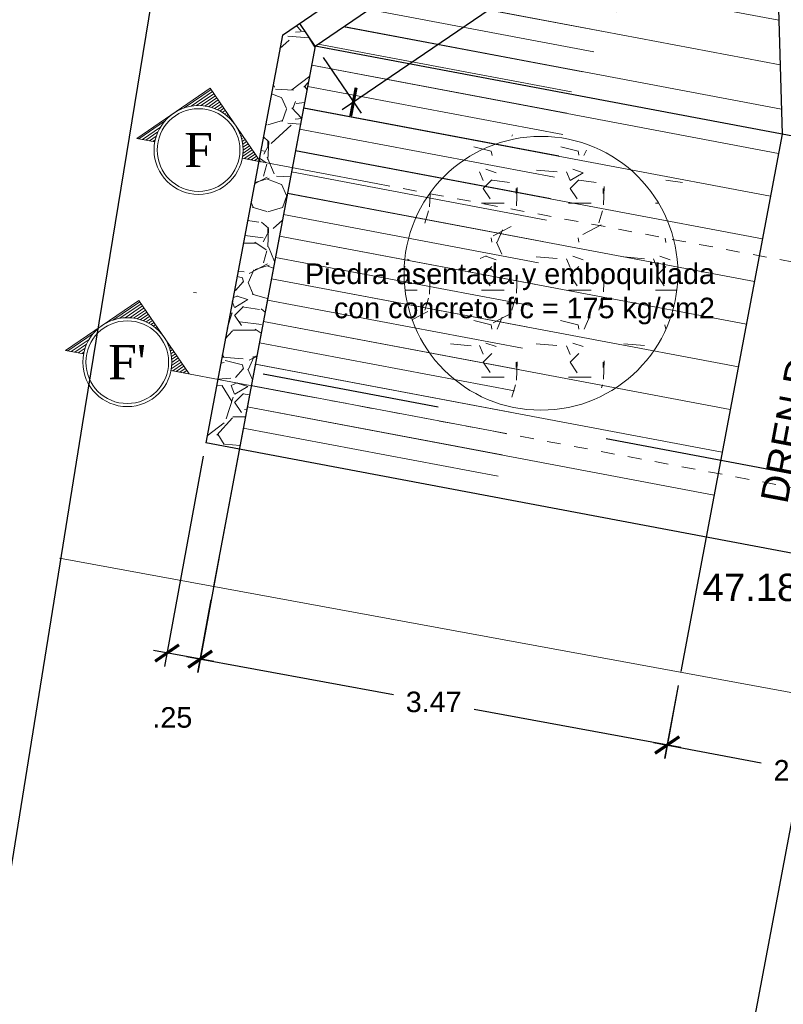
# Model space of a CAD drawing. Header units: metres. Extents: x 618946 to 619227, y 9266339 to 9266818.
# Tile 10 of 36: x 618981.59 to 618987.16, y 9266773.25 to 9266780.44. Entities that reach past the tile are written whole.
import ezdxf
from ezdxf.enums import TextEntityAlignment as Align

# ---------------------------------------------------------------- set-up
doc = ezdxf.new("R2010")
doc.units = ezdxf.units.M
doc.header["$PDMODE"] = 34
doc.linetypes.add('ACAD_ISO04W100', pattern=[30, 24, -3, 0, -3])
doc.linetypes.add('DASHED2', pattern=[0.375, 0.25, -0.125])
for name, color, linetype, lineweight in [('Alineamiento', 10, 'Continuous', 50), ('DIM', 8, 'Continuous', 9), ('EST', 5, 'Continuous', 35), ('HASH', 21, 'Continuous', 5), ('HATCH', 21, 'Continuous', 5)]:
    doc.layers.add(name, color=color, linetype=linetype, lineweight=lineweight)
doc.layers.add('CORTE', color=7, linetype='ACAD_ISO04W100', lineweight=15, true_color=0xf00000)
doc.styles.add('COTA', font='times.ttf')
doc.styles.get("Standard").update_dxf_attribs({"font": 'arial.ttf'})
doc.dimstyles.new('ESC-100', dxfattribs={"dimscale": 0.1, "dimtxt": 1.5, "dimasz": 1.5, "dimexe": 1, "dimexo": 1, "dimgap": 1, "dimtad": 1, "dimtih": 1, "dimtoh": 1, "dimzin": 4, "dimdsep": 46, "dimtxsty": 'Standard', "dimblk": 'ARCHTICK', "dimcen": 2.5, "dimdle": 1, "dimclrd": 256, "dimclre": 256, "dimclrt": 7, "dimaunit": 1, "dimadec": 3, "dimazin": 0, "dimtfac": 1, "dimtmove": 2, "dimatfit": 3, "dimldrblk": 'CLOSEDBLANK', "dimfxl": 1.25, "dimarcsym": 0})
pattern_1 = [(169.318285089, (0.03579, 0.18974), (-0.0294247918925, -0.1559991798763), [])]
pattern_2 = [(228.0127875, (0.4572, 0.635), (-5.08000000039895, -5.71499999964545), [0.08543036, -8.45762090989]), (184.969741, (0.40005, 0.5715), (7.61999999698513, 0.63500003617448), [0.14660118, -14.51351222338]), (132.5104471, (0.254, 0.5588), (6.35000000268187, -6.98499999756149), [0.10337038, -10.233680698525]), (267.273689, (0.00635, 0.40005), (0.63500000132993, 12.69999999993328), [0.13350113, -13.216609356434]), (292.83365418, (0, 0.2667), (-3.17500000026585, 7.619999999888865), [0.130908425, -12.959951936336]), (357.273689, (0.0508, 0.14605), (-12.69999999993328, 0.63500000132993), [0.13350113, -13.216609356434]), (37.69424047, (0.18415, 0.1397), (-8.254999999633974, -6.350000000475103), [0.176548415, -17.47827882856]), (72.25532837, (0.32385, 0.24765), (4.445000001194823, 13.96999999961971), [0.16667988, -16.501314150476]), (121.42956562, (0.37465, 0.4064), (-5.08000000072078, 8.254999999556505), [0.13395325, -13.26138642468]), (175.2363583, (0.3048, 0.5207), (6.98499999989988, -0.6350000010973), [0.15292832, -7.4934842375]), (222.3974378, (0.1524, 0.5334), (-7.619999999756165, -6.985000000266), [0.19776948, -19.579193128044]), (138.81407483, (0.635, 0.3937), (-4.44499999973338, 3.8100000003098), [0.067501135, -6.682641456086]), (171.4692344, (0.5842, 0.43815), (8.255000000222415, -1.26999999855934), [0.128420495, -12.71365974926]), (225, (0.4572, 0.4572), (-9e-17, -0.635), [0.089802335, -0.808223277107]), (203.19859051, (0.41275, 0.5334), (3.1750000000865, 1.2699999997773), [0.04836033, -4.787655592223]), (291.80140949, (0.3683, 0.51435), (-0.6350000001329, 1.9049999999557), [0.068391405, -3.3511882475]), (30.96375653, (0.3937, 0.45085), (1.9050000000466, 1.2699999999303), [0.111079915, -3.591574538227]), (161.56505118, (0.48895, 0.508), (1.270000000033, -0.6349999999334), [0.080321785, -1.927724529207]), (16.389540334, (0, 0.51435), (6.35000000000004, 1.90500000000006), [0.112522, -11.139706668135]), (70.34617594, (0.10795, 0.5461), (-2.54000000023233, -6.9849999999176), [0.094399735, -9.34555391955]), (293.19859051, (0.48895, 0.635), (-1.2699999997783, 3.1750000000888), [0.096720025, -4.739295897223]), (343.61045967, (0.52705, 0.5461), (-6.35000000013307, 1.90499999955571), [0.112522, -11.139706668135]), (339.44395478, (0, 0.12065), (-3.17499999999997, 1.27000000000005), [0.1085088, -5.316933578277]), (294.7751406, (0.1016, 0.08255), (-3.17500000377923, 6.98499999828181), [0.09091803, -9.00089834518]), (66.80140949, (0.4953, 0), (1.2699999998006, 3.1750000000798), [0.096720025, -4.739295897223]), (17.35402464, (0.5334, 0.0889), (-8.25499999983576, -2.54000000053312), [0.106445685, -10.53809399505]), (69.44395478, (0.18415, 0), (-1.2700000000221, -3.17499999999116), [0.0542544, -5.371187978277]), (101.309932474, (0.4572, 0), (-0.6350000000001, 2.5400000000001), [0.03237865, -3.20549874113]), (165.963756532, (0.45085, 0.03175), (1.905, -0.635), [0.130908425, -2.487263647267]), (186.00900596, (0.32385, 0.0635), (6.34999999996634, 0.63500000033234), [0.12131675, -12.010341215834]), (303.69006753, (0.3937, 0.3937), (-0.6350000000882, 1.269999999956), [0.09158097, -2.19794408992]), (353.15722659, (0.4445, 0.3175), (10.79500000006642, -1.26999999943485), [0.15988919, -15.829002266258]), (60.9453959, (0.60325, 0.29845), (-2.54000000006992, -4.44499999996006), [0.06537706, -6.472348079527]), (90, (0.635, 0.3556), (-0.635, 0.635), [0.0381, -0.5969]), (120.25643716, (0.31115, 0.08255), (2.5399999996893, -4.44500000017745), [0.08821674, -8.7334851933]), (48.0127875, (0.2667, 0.15875), (5.08000000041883, 5.71499999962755), [0.17086072, -8.37219054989]), (0, (0.381, 0.28575), (0.635, 0.635), [0.1651, -0.4699]), (325.3048465, (0.5461, 0.28575), (6.35000000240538, -4.44499999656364), [0.10040239, -9.939829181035]), (254.0546041, (0.62865, 0.2286), (-0.6349999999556, -2.5400000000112), [0.09245727, -4.530412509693]), (207.64597536, (0.60325, 0.1397), (-12.06500000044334, -6.34999999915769), [0.150536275, -14.903116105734]), (175.42607874, (0.4699, 0.06985), (-8.25499999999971, 0.63499999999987), [0.159257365, -15.76646161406])]

# ---------------------------------------------------------------- blocks, each defined once
blk = doc.blocks.new('_ArchTick')
at = {"color": 0, "linetype": 'ByBlock', "const_width": 0.15}
blk.add_lwpolyline([(-0.5, -0.5), (0.5, 0.5)], dxfattribs=at)
blk = doc.blocks.new('*D52')
at = {"layer": 'Defpoints', "color": 0, "transparency": 16777216}
for p in [(618983.0023, 9266776.3022), (618986.4153, 9266775.6756), (618986.3177, 9266775.1442)]:
    blk.add_point(p, dxfattribs=at)
at = {"layer": 'DIM', "lineweight": -2, "transparency": 16777216}
for p, q in [((618982.9842, 9266776.2038), (618982.8867, 9266775.6725)), ((618982.8064, 9266775.7889), (618984.3165, 9266775.5116)), ((618986.3972, 9266775.5772), (618986.2997, 9266775.0458)), ((618986.4161, 9266775.1261), (618984.906, 9266775.4034))]:
    blk.add_line(p, q, dxfattribs=at)
at = {"layer": 'DIM', "lineweight": -2, "transparency": 16777216, "xscale": 0.15, "yscale": 0.15, "zscale": 0.15}
for p, rotation in [((618982.9047, 9266775.7708), 169.5963703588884), ((618986.3177, 9266775.1442), 349.5963703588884)]:
    blk.add_blockref('_ArchTick', p, dxfattribs=dict(at, rotation=rotation))
at = {"layer": 'DIM', "color": 7, "transparency": 16777216, "insert": (618984.6112, 9266775.4575), "char_height": 0.15, "attachment_point": 5}
blk.add_mtext('3.47', dxfattribs=at)
blk = doc.blocks.new('_ClosedBlank')
at = {"color": 0, "linetype": 'ByBlock', "lineweight": -2}
for p, q in [((-1, 0.167), (0, 0)), ((-1, 0.167), (-1, -0.167)), ((0, 0), (-1, -0.167))]:
    blk.add_line(p, q, dxfattribs=at)
blk = doc.blocks.new('*D53')
at = {"layer": 'Defpoints', "color": 0, "transparency": 16777216}
for p in [(618986.4153, 9266775.6756), (618988.3815, 9266775.3092), (618988.2802, 9266774.7722)]:
    blk.add_point(p, dxfattribs=at)
at = {"layer": 'DIM', "lineweight": -2, "transparency": 16777216}
for p, q in [((618986.3968, 9266775.5773), (618986.2963, 9266775.0446)), ((618988.3629, 9266775.2109), (618988.2616, 9266774.6739)), ((618986.2166, 9266775.1614), (618987.0017, 9266775.0133)), ((618988.3784, 9266774.7536), (618987.5933, 9266774.9017))]:
    blk.add_line(p, q, dxfattribs=at)
at = {"layer": 'DIM', "lineweight": -2, "transparency": 16777216, "xscale": 0.15, "yscale": 0.15, "zscale": 0.15}
for p, rotation in [((618986.3148, 9266775.1429), 169.318272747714), ((618988.2802, 9266774.7722), 349.318272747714)]:
    blk.add_blockref('_ArchTick', p, dxfattribs=dict(at, rotation=rotation))
at = {"layer": 'DIM', "color": 7, "transparency": 16777216, "insert": (618987.2975, 9266774.9575), "char_height": 0.15, "attachment_point": 5}
blk.add_mtext('2.00', dxfattribs=at)
blk = doc.blocks.new('*U143')
at = {"layer": 'CORTE', "linetype": 'Continuous', "lineweight": 0}
for p, q in [((-84.761, 3.682), (-88.443, 0)), ((-86.047, 2.264), (-84.695, 3.616)), ((-85.658, 2.445), (-84.59, 3.512)), ((-81.078, 0), (-84.761, 3.682)), ((-85.359, 2.534), (-84.486, 3.408)), ((-85.103, 2.581), (-84.381, 3.303)), ((-84.874, 2.601), (-84.277, 3.199)), ((-84.665, 2.602), (-84.173, 3.094)), ((-84.47, 2.588), (-84.068, 2.99)), ((-84.288, 2.561), (-83.964, 2.885)), ((-84.117, 2.523), (-83.859, 2.781)), ((-83.955, 2.476), (-83.755, 2.677)), ((-83.802, 2.421), (-83.651, 2.572)), ((-83.656, 2.358), (-83.546, 2.468)), ((-83.517, 2.288), (-83.442, 2.363)), ((-83.385, 2.211), (-83.337, 2.259)), ((-83.26, 2.128), (-83.233, 2.154)), ((-83.14, 2.038), (-83.128, 2.05)), ((-83.027, 1.943), (-83.024, 1.946)), ((-82.818, 1.734), (-82.815, 1.737)), ((-88.311, 0), (-87.025, 1.286)), ((-82.723, 1.621), (-82.711, 1.632)), ((-82.633, 1.501), (-82.606, 1.528)), ((-82.55, 1.376), (-82.502, 1.424)), ((-82.473, 1.244), (-82.397, 1.319)), ((-82.403, 1.105), (-82.293, 1.215)), ((-88.102, 0), (-87.205, 0.897)), ((-87.893, 0), (-87.295, 0.598)), ((-82.34, 0.959), (-82.189, 1.11)), ((-82.285, 0.805), (-82.084, 1.006)), ((-82.238, 0.644), (-81.98, 0.901)), ((-82.2, 0.472), (-81.875, 0.797)), ((-82.173, 0.29), (-81.771, 0.693)), ((-82.159, 0.096), (-81.667, 0.588)), ((-87.685, 0), (-87.342, 0.342)), ((-87.476, 0), (-87.362, 0.113)), ((-82.046, 0), (-81.562, 0.484)), ((-81.837, 0), (-81.458, 0.379)), ((-81.628, 0), (-81.353, 0.275)), ((-81.419, 0), (-81.249, 0.171)), ((-88.443, 0), (-87.365, 0)), ((-82.157, 0), (-81.078, 0))]:
    blk.add_line(p, q, dxfattribs=at)
at = {"layer": 'CORTE', "ltscale": 0.01}
blk.add_line((-74.168, 0), (2.472, 0), dxfattribs=at)
at = {"layer": 'CORTE', "linetype": 'Continuous'}
blk.add_line((-74.168, 0), (-82.157, 0), dxfattribs=at)
at = {"layer": 'CORTE', "linetype": 'Continuous', "lineweight": 0}
for radius in [2.604, 2.423]:
    blk.add_circle((-84.761, 0), radius, dxfattribs=at)
at = {"layer": 'CORTE', "linetype": 'Continuous', "style": 'COTA'}
for tag, p in [('CORTE-1', (-84.761, 0)), ('CORTE', (13.065, 0))]:
    blk.add_attdef(tag, text='', height=2, dxfattribs=at).set_placement(p, align=Align.MIDDLE_CENTER)
blk = doc.blocks.new('*D186')
at = {"layer": 'Defpoints', "color": 0, "transparency": 16777216}
for p in [(618982.9459, 9266777.3521, -0.58), (618983.0616, 9266776.6167, -0.58), (618982.6637, 9266775.8151)]:
    blk.add_point(p, dxfattribs=at)
at = {"layer": 'DIM', "lineweight": -2, "transparency": 16777216}
for p, q in [((618982.9279, 9266777.2537), (618982.6457, 9266775.7167)), ((618983.0436, 9266776.5183), (618982.8882, 9266775.6722)), ((618983.0046, 9266775.7525), (618982.5654, 9266775.8331))]:
    blk.add_line(p, q, dxfattribs=at)
at = {"layer": 'DIM', "lineweight": -2, "transparency": 16777216, "xscale": 0.15, "yscale": 0.15, "zscale": 0.15}
for p, rotation in [((618982.6637, 9266775.8151), 169.5963703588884), ((618982.9063, 9266775.7705), 349.5963703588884)]:
    blk.add_blockref('_ArchTick', p, dxfattribs=dict(at, rotation=rotation))
at = {"layer": 'DIM', "color": 7, "transparency": 16777216, "insert": (618982.7026, 9266775.344), "char_height": 0.15, "attachment_point": 5}
blk.add_mtext('.25', dxfattribs=at)
blk = doc.blocks.new('*D235')
at = {"layer": 'Defpoints', "color": 0, "transparency": 16777216}
for p in [(618987.0698, 9266782.5172, -0.58), (618987.3479, 9266782.1098), (618983.7467, 9266780.2489, -0.58)]:
    blk.add_point(p, dxfattribs=at)
at = {"layer": 'DIM', "lineweight": -2, "transparency": 16777216}
for p, q in [((618987.1261, 9266782.4346), (618987.4042, 9266782.0272)), ((618987.4305, 9266782.1661), (618985.9451, 9266781.1522)), ((618983.9423, 9266779.7851), (618985.4277, 9266780.799)), ((618983.8031, 9266780.1663), (618984.0812, 9266779.7589))]:
    blk.add_line(p, q, dxfattribs=at)
at = {"layer": 'DIM', "lineweight": -2, "transparency": 16777216, "xscale": 0.15, "yscale": 0.15, "zscale": 0.15}
for p, rotation in [((618987.3479, 9266782.1098), 34.31761889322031), ((618984.0249, 9266779.8415), 214.3176188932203)]:
    blk.add_blockref('_ArchTick', p, dxfattribs=dict(at, rotation=rotation))
at = {"layer": 'DIM', "color": 7, "transparency": 16777216, "insert": (618985.6864, 9266780.9756), "char_height": 0.15, "attachment_point": 5}
blk.add_mtext('4.02', dxfattribs=at)

msp = doc.modelspace()

# ---------------------------------------------------------------- hatches: boundary and pattern name
at = {"layer": 'HASH'}
h = msp.add_hatch(dxfattribs=at)
h.set_pattern_fill('GRAVEL', color=256, scale=0.025)
h.set_pattern_definition(pattern_2)
h.paths.add_polyline_path([(618988.2643, 9266779.4204, -1), (618988.0143, 9266779.4204, -1)], flags=16)
h.paths.add_polyline_path([(618988.2578, 9266779.4204, -1), (618988.0208, 9266779.4204, -1)], flags=0)
h.paths.add_polyline_path([(618988.2018, 9266779.4204, -1), (618988.0768, 9266779.4204, -1)], flags=0)
h.paths.add_polyline_path([(618987.9966, 9266778.6981), (618988.1387, 9266778.1986), (618987.9865, 9266778.2273), (618987.8588, 9266777.5499), (618987.7066, 9266777.5786), (618987.8344, 9266778.256), (618987.6822, 9266778.2847)], flags=16)
h.paths.add_polyline_path([(618987.7555, 9266782.6308), (618988.1218, 9266782.6308), (618988.1218, 9266782.9399), (618987.7555, 9266782.9399)], flags=24)
h.paths.add_polyline_path([(618987.812, 9266782.9297), (618988.1783, 9266782.9297), (618988.1783, 9266783.2388), (618987.812, 9266783.2388)], flags=9)
h.paths.add_polyline_path([(618987.7443, 9266782.4123), (618988.1106, 9266782.4123), (618988.1106, 9266782.7214), (618987.7443, 9266782.7214)], flags=24)
h.paths.add_polyline_path([(618987.6892, 9266782.0499), (618988.6459, 9266782.0499), (618988.6459, 9266782.3563), (618987.6892, 9266782.3563)], flags=24)
h.paths.add_polyline_path([(618987.1155, 9266779.0087), (618988.0722, 9266779.0087), (618988.0722, 9266779.315), (618987.1155, 9266779.315)], flags=24)
h.paths.add_polyline_path([(618987.2371, 9266776.8386), (618987.6331, 9266778.9378), (618987.332, 9266778.9946), (618986.9361, 9266776.8954)], flags=9)
h = msp.add_hatch(dxfattribs=at)
h.set_pattern_fill('GRAVEL', color=256, scale=0.025)
h.set_pattern_definition(pattern_2)
h.paths.add_polyline_path([(618983.3336, 9266779.4072), (618983.5792, 9266779.3609), (618983.2791, 9266777.7695), (618983.0334, 9266777.8159)])
h.paths.add_polyline_path([(618983.6334, 9266780.4149), (618983.5074, 9266780.3289), (618983.3336, 9266779.4072), (618983.5792, 9266779.3609), (618983.7467, 9266780.2489)])
h = msp.add_hatch(dxfattribs=at)
h.set_pattern_fill('GRAVEL', color=256, scale=0.025)
h.set_pattern_definition([(228.0127875, (1.002625, -12.40822), (-5.08000000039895, -5.71499999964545), [0.08543036, -8.45762090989]), (184.969741, (0.945475, -12.471721), (7.61999999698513, 0.63500003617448), [0.14660118, -14.51351222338]), (132.5104471, (0.799425, -12.48442), (6.35000000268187, -6.98499999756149), [0.10337038, -10.233680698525]), (267.273689, (0.551775, -12.64317), (0.63500000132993, 12.69999999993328), [0.13350113, -13.216609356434]), (292.83365418, (0.545425, -12.77652), (-3.17500000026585, 7.619999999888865), [0.130908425, -12.959951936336]), (357.273689, (0.596225, -12.89717), (-12.69999999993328, 0.63500000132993), [0.13350113, -13.216609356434]), (37.69424047, (0.729575, -12.903521), (-8.254999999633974, -6.350000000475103), [0.176548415, -17.47827882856]), (72.25532837, (0.869275, -12.795571), (4.445000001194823, 13.96999999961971), [0.16667988, -16.501314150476]), (121.42956562, (0.920075, -12.63682), (-5.08000000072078, 8.254999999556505), [0.13395325, -13.26138642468]), (175.2363583, (0.850225, -12.52252), (6.98499999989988, -0.6350000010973), [0.15292832, -7.4934842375]), (222.3974378, (0.697825, -12.509821), (-7.619999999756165, -6.985000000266), [0.19776948, -19.579193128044]), (138.81407483, (1.180425, -12.64952), (-4.44499999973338, 3.8100000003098), [0.067501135, -6.682641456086]), (171.4692344, (1.129625, -12.60507), (8.255000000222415, -1.26999999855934), [0.128420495, -12.71365974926]), (225, (1.00262, -12.586), (-9e-17, -0.635), [0.089802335, -0.808223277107]), (203.19859051, (0.958175, -12.50982), (3.1750000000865, 1.2699999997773), [0.04836033, -4.787655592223]), (291.80140949, (0.91372, -12.52887), (-0.6350000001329, 1.9049999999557), [0.068391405, -3.3511882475]), (30.96375653, (0.93912, -12.59237), (1.9050000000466, 1.2699999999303), [0.111079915, -3.591574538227]), (161.56505118, (1.03437, -12.53522), (1.270000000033, -0.6349999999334), [0.080321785, -1.927724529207]), (16.389540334, (0.545425, -12.52887), (6.35000000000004, 1.90500000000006), [0.112522, -11.139706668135]), (70.34617594, (0.653375, -12.49712), (-2.54000000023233, -6.9849999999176), [0.094399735, -9.34555391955]), (293.19859051, (1.034375, -12.40822), (-1.2699999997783, 3.1750000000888), [0.096720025, -4.739295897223]), (343.61045967, (1.072475, -12.49712), (-6.35000000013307, 1.90499999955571), [0.112522, -11.139706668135]), (339.44395478, (0.545425, -12.92257), (-3.17499999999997, 1.27000000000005), [0.1085088, -5.316933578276]), (294.7751406, (0.647025, -12.96067), (-3.17500000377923, 6.98499999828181), [0.09091803, -9.00089834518]), (66.80140949, (1.040725, -13.04322), (1.2699999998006, 3.1750000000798), [0.096720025, -4.739295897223]), (17.35402464, (1.078825, -12.95432), (-8.25499999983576, -2.54000000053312), [0.106445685, -10.53809399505]), (69.44395478, (0.729575, -13.04322), (-1.2700000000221, -3.17499999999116), [0.0542544, -5.371187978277]), (101.309932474, (1.00262, -13.04322), (-0.6350000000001, 2.5400000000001), [0.03237865, -3.20549874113]), (165.963756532, (0.99627, -13.01147), (1.905, -0.635), [0.130908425, -2.487263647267]), (186.00900596, (0.869275, -12.97972), (6.34999999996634, 0.63500000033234), [0.12131675, -12.010341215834]), (303.69006753, (0.93912, -12.64952), (-0.6350000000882, 1.269999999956), [0.09158097, -2.19794408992]), (353.15722659, (0.989925, -12.725721), (10.79500000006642, -1.26999999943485), [0.15988919, -15.829002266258]), (60.9453959, (1.148675, -12.74477), (-2.54000000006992, -4.44499999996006), [0.06537706, -6.472348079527]), (90, (1.1804, -12.6876), (-0.635, 0.635), [0.0381, -0.5969]), (120.25643716, (0.856575, -12.96067), (2.5399999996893, -4.44500000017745), [0.08821674, -8.7334851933]), (48.0127875, (0.812125, -12.88447), (5.08000000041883, 5.71499999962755), [0.17086072, -8.37219054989]), (0, (0.9264, -12.7575), (0.635, 0.635), [0.1651, -0.4699]), (325.3048465, (1.091525, -12.75747), (6.35000000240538, -4.44499999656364), [0.10040239, -9.939829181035]), (254.0546041, (1.174075, -12.81462), (-0.6349999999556, -2.5400000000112), [0.09245727, -4.530412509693]), (207.64597536, (1.148675, -12.903521), (-12.06500000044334, -6.34999999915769), [0.150536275, -14.903116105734]), (175.42607874, (1.015325, -12.973371), (-8.25499999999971, 0.63499999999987), [0.159257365, -15.76646161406])])
edge = h.paths.add_edge_path()
edge.add_arc((618985.3945, 9266778.5895), 1, 0, 360, ccw=False)
h = msp.add_hatch(dxfattribs=at)
h.set_pattern_fill('GRAVEL', color=256, scale=0.025)
h.set_pattern_definition(pattern_2)
h.paths.add_polyline_path([(618983.0334, 9266777.8159), (618983.2791, 9266777.7695), (618983.1916, 9266777.3057), (618982.9459, 9266777.3521)])
at = {"layer": 'HATCH'}
h = msp.add_hatch(dxfattribs=at)
h.set_pattern_fill('LINE', color=256, scale=0.05, angle=169.31829)
h.set_pattern_definition(pattern_1)
h.paths.add_polyline_path([(618983.7467, 9266780.2489), (618985.6089, 9266779.8977), (618987.0697, 9266782.5172)])
h = msp.add_hatch(dxfattribs=at)
h.set_pattern_fill('LINE', color=256, scale=0.05, angle=169.31829)
h.set_pattern_definition(pattern_1)
h.paths.add_polyline_path([(618983.7468, 9266780.2489), (618985.6089, 9266779.8976), (618987.0697, 9266782.5172)])
h = msp.add_hatch(dxfattribs=at)
h.set_pattern_fill('LINE', color=256, scale=0.1, angle=169.31829)
h.set_pattern_definition([(169.318285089, (0.0358, 0.18974), (-0.058849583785, -0.311998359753), [])])
h.paths.add_polyline_path([(618983.7468, 9266780.2489), (618987.1566, 9266779.6057), (618987.0697, 9266782.5172)])
h = msp.add_hatch(dxfattribs=at)
h.set_pattern_fill('LINE', color=256, scale=0.1, angle=169.31829)
h.set_pattern_definition([(169.318285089, (-0.02352, -0.1247), (-0.058849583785, -0.311998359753), [])])
h.paths.add_polyline_path([(618983.7467, 9266780.2489), (618983.1916, 9266777.3057), (618986.6015, 9266776.6625), (618987.1566, 9266779.6057)])
h = msp.add_hatch(dxfattribs=at)
h.set_pattern_fill('LINE', color=256, scale=0.05, angle=169.31829)
h.set_pattern_definition([(169.318285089, (-0.02352, -0.12471), (-0.0294247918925, -0.1559991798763), [])])
h.paths.add_polyline_path([(618985.6089, 9266779.8977), (618983.7467, 9266780.2489), (618983.1916, 9266777.3057), (618985.0538, 9266776.9545)])

# ---------------------------------------------------------------- linework, layer by layer
at = {"elevation": 50.1992}
msp.add_lwpolyline([(618978.9564, 9266764.8571), (618980.7654, 9266776.6701), (618980.9131, 9266779.4864), (618981.2786, 9266782.0904), (618982.1721, 9266782.8773), (618982.9579, 9266782.5642), (618982.6084, 9266780.9429), (618982.0443, 9266777.4835), (618979.9783, 9266764.6325)], dxfattribs=at)
at = {"linetype": 'DASHED2', "ltscale": 10, "elevation": -0.58}
msp.add_lwpolyline([(618992.0135, 9266776.2218), (618983.366, 9266777.8529)], dxfattribs=at)
at = {"layer": 'Alineamiento', "color": 82, "linetype": 'Continuous', "lineweight": 0}
msp.add_line((618982.8574, 9266778.4503), (618982.8781, 9266778.4464), dxfattribs=at)
at = {"layer": 'Alineamiento', "color": 10, "lineweight": 30, "ltscale": 0.25, "flags": 128}
msp.add_lwpolyline([(618985.1361, 9266763.4989), (618990.9734, 9266794.446)], dxfattribs=at)
at = {"layer": 'DIM', "elevation": -0.58}
msp.add_lwpolyline([(618981.8788, 9266776.5085), (618987.3005, 9266775.5131), (618987.3242, 9266775.3688), (618987.4734, 9266775.6202), (618987.497, 9266775.476), (618992.5823, 9266774.5168)], dxfattribs=at)
at = {"layer": 'EST', "lineweight": 30, "elevation": -0.58}
for points in [[(618983.5074, 9266780.3289), (618986.8888, 9266782.6371)], [(618983.7467, 9266780.2489), (618987.0697, 9266782.5172)], [(618987.0698, 9266782.5172), (618987.1566, 9266779.6057)], [(618983.7467, 9266780.2489), (618983.634, 9266780.4141)], [(618983.5074, 9266780.3289), (618982.9459, 9266777.3521)], [(618983.7467, 9266780.2489), (618983.0023, 9266776.3022)], [(618983.7467, 9266780.2489), (618983.0655, 9266776.6375)], [(618992.5318, 9266778.5918), (618983.7467, 9266780.2489)], [(618987.1566, 9266779.6057), (618986.4161, 9266775.6799)], [(618992.2224, 9266775.6023), (618982.9459, 9266777.3521)]]:
    msp.add_lwpolyline(points, dxfattribs=at)
at = {"layer": 'HASH'}
msp.add_circle((618985.3945, 9266778.5895), 1, dxfattribs=at)

# ---------------------------------------------------------------- block references
at = {"layer": 'DIM'}
ref = msp.add_blockref('*U143', (618993.2797, 9266777.5312, 49.4859), dxfattribs=dict(at, xscale=0.1246911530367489, yscale=0.1246911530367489, zscale=0.1246911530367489, rotation=349.3194028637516))
ref.add_attrib('CORTE-1', 'F', dxfattribs={"layer": 'CORTE', "linetype": 'Continuous', "height": 0.2494, "style": 'COTA'}).set_placement((618982.8938, 9266779.49, 49.4859), align=Align.MIDDLE_CENTER)
ref = msp.add_blockref('*U143', (618992.759, 9266775.9814, 48.9059), dxfattribs=dict(at, xscale=0.1246911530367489, yscale=0.1246911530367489, zscale=0.1246911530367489, rotation=349.3194028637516))
ref.add_attrib('CORTE-1', "F'", dxfattribs={"layer": 'CORTE', "linetype": 'Continuous', "height": 0.24938, "style": 'COTA'}).set_placement((618982.3731, 9266777.9402, 48.9059), align=Align.MIDDLE_CENTER)

# ---------------------------------------------------------------- texts
at = {"color": 7}
msp.add_text('DREN D-1220-1', height=0.2, rotation=79.31794, dxfattribs=at).set_placement((618987.193, 9266776.8989, -0.58))
at = {"layer": 'DIM', "color": 7}
msp.add_text('47.186', height=0.2, dxfattribs=at).set_placement((618986.575, 9266776.1951, -0.58))
at = {"layer": 'DIM', "color": 7, "insert": (618986.6649, 9266778.2158), "char_height": 0.15, "attachment_point": 9}
msp.add_mtext("Piedra asentada y emboquillada\\Pcon concreto f'c = 175 kg/cm2", dxfattribs=at)

# ---------------------------------------------------------------- dimensions: what is measured, and where the dimension line sits
at = {"layer": 'DIM'}
for p1, p2, distance, picture, middle in [((618983.7467, 9266780.2489, -0.58), (618987.0698, 9266782.5172, -0.58), -0.4933, '*D235', (618985.6864, 9266780.9756)), ((618983.0023, 9266776.3022, -0.58), (618986.4153, 9266775.6756, -0.58), -0.5403, '*D52', (618984.6112, 9266775.4575, -0.58))]:
    dim = msp.add_aligned_dim(p1=p1, p2=p2, distance=distance, dimstyle='ESC-100', dxfattribs=at)
    dim.commit()
    dim.dimension.update_dxf_attribs({"geometry": picture, "text_midpoint": middle})
for base, p1, p2, angle, picture, middle in [((618982.6637, 9266775.8151), (618983.0616, 9266776.6167, -0.58), (618982.9459, 9266777.3521, -0.58), 169.59637, '*D186', (618982.7026, 9266775.344)), ((618988.2802, 9266774.7722, -0.58), (618986.4153, 9266775.6756, -0.58), (618988.3815, 9266775.3092, -0.58), 169.31827, '*D53', (618987.2975, 9266774.9575, -0.58))]:
    dim = msp.add_linear_dim(base=base, p1=p1, p2=p2, angle=angle, dimstyle='ESC-100', dxfattribs=at)
    dim.commit()
    dim.dimension.update_dxf_attribs({"geometry": picture, "text_midpoint": middle})

doc.saveas('drawing.dxf')
